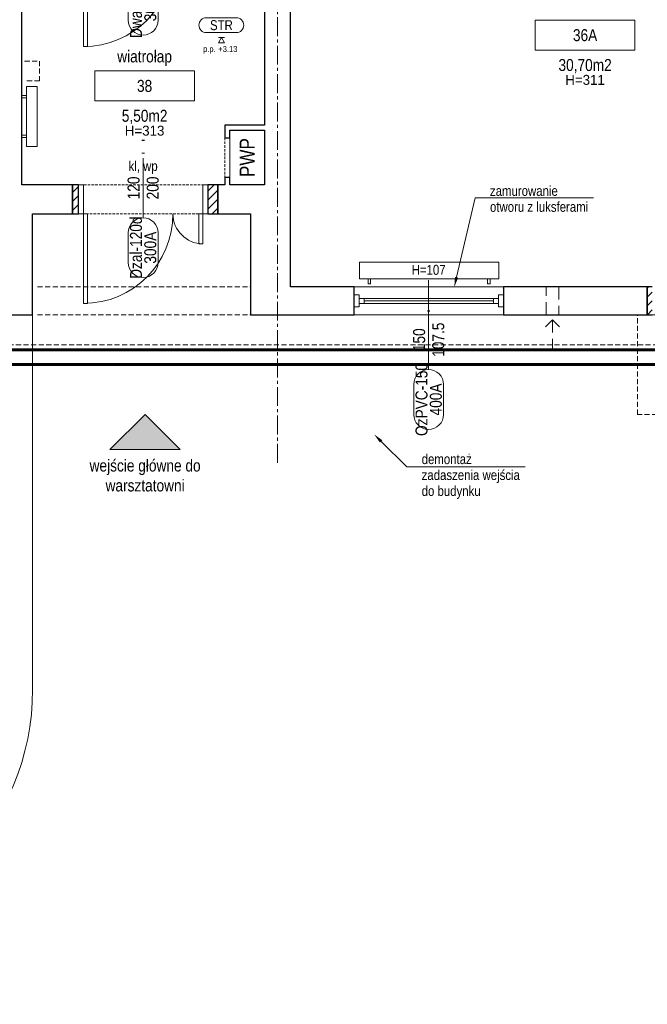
# Model space of a CAD drawing. Header units: millimetres. Extents: x -291747 to 77132, y 46721 to 203932.
# Tile 80 of 110: x 71407 to 72037, y 89997 to 90986. Entities that reach past the tile are written whole.
import ezdxf
from ezdxf import colors
from ezdxf.entities.mleader import LeaderData, LeaderLine
from ezdxf.enums import TextEntityAlignment as Align
from ezdxf.math import Vec2, Vec3

# ---------------------------------------------------------------- set-up
doc = ezdxf.new("R2010")
doc.units = ezdxf.units.MM
doc.header["$MEASUREMENT"] = 0
doc.linetypes.add('xreff_LSN_szatnie_PW_rzuty_14$0$CENTER2', pattern=[28.575, 19.05, -3.175, 3.175, -3.175])
doc.linetypes.add('xreff_LSN_szatnie_PW_rzuty_14$0$DASHED', pattern=[19.05, 12.7, -6.35])
doc.layers.get('0').update_dxf_attribs({"lineweight": 9})
for name, color, linetype, lineweight in [('FL-xref', 250, 'Continuous', 9), ('xreff_LSN_szatnie_PW_rzuty_14$0$A drzwi aluminiowe', 8, 'Continuous', 9), ('xreff_LSN_szatnie_PW_rzuty_14$0$A hatch', 8, 'Continuous', 5), ('xreff_LSN_szatnie_PW_rzuty_14$0$A hydrant', 8, 'Continuous', 13), ('xreff_LSN_szatnie_PW_rzuty_14$0$A okna zewnetrzne', 8, 'Continuous', 9), ('xreff_LSN_szatnie_PW_rzuty_14$0$A opis', 252, 'Continuous', 9), ('xreff_LSN_szatnie_PW_rzuty_14$0$A opis pom', 252, 'Continuous', 9), ('xreff_LSN_szatnie_PW_rzuty_14$0$A opis pom pow', 252, 'Continuous', 9), ('xreff_LSN_szatnie_PW_rzuty_14$0$A opis stolarka', 252, 'Continuous', 9), ('xreff_LSN_szatnie_PW_rzuty_14$0$A opis stolarka NWD typ', 252, 'Continuous', 9), ('xreff_LSN_szatnie_PW_rzuty_14$0$A opis stolarka NWD wyposażenie', 252, 'Continuous', 9), ('xreff_LSN_szatnie_PW_rzuty_14$0$A opis technologia', 8, 'Continuous', 13), ('xreff_LSN_szatnie_PW_rzuty_14$0$A sufit podwieszany opis', 8, 'Continuous', 13), ('xreff_LSN_szatnie_PW_rzuty_14$0$A widok wyżej', 252, 'xreff_LSN_szatnie_PW_rzuty_14$0$DASHED', 9), ('xreff_LSN_szatnie_PW_rzuty_14$0$A zakres', 252, 'Continuous', 9), ('xreff_LSN_szatnie_PW_rzuty_14$0$A-Wall', 252, 'Continuous', 9), ('xreff_LSN_szatnie_PW_rzuty_14$0$IS grzejniki', 8, 'Continuous', 9), ('xreff_LSN_szatnie_PW_rzuty_14$0$IS nawiewniki scienne', 8, 'xreff_LSN_szatnie_PW_rzuty_14$0$DASHED', 9), ('xreff_LSN_szatnie_PW_rzuty_14$0$S-Grid-Iden', 8, 'xreff_LSN_szatnie_PW_rzuty_14$0$CENTER2', 9)]:
    doc.layers.add(name, color=color, linetype=linetype, lineweight=lineweight)
doc.layers.add('xreff_LSN_szatnie_PW_rzuty_14$0$A opis ppoż drzwi', color=252, linetype='Continuous', lineweight=9, transparency=0.25)
doc.layers.add('xreff_LSN_szatnie_PW_rzuty_14$0$A opis ppoż okna', color=252, linetype='Continuous', lineweight=9, transparency=0.25)
doc.styles.add('xreff_LSN_szatnie_PW_rzuty_14$0$Standard', font='txt')
doc.styles.add('xreff_LSN_szatnie_PW_rzuty_14$0$STYL ASA', font='ARIALN.TTF')

# ---------------------------------------------------------------- blocks, each defined once
blk = doc.blocks.new('xreff_LSN_szatnie_PW_rzuty_14$0$wejscie')
h = blk.add_hatch(color=256)
h.dxf.hatch_style = 1
h.paths.add_polyline_path([(-35.36, -35.36), (0, 0), (35.36, -35.36)])
blk.add_lwpolyline([(-35.36, -35.36), (0, 0), (35.36, -35.36)], close=True)
blk = doc.blocks.new('xreff_LSN_szatnie_PW_rzuty_14$0$tag wn')
blk.add_lwpolyline([(-25, -7.5), (25, -7.5), (25, 7.5), (-25, 7.5)], close=True)
at = {"style": 'xreff_LSN_szatnie_PW_rzuty_14$0$STYL ASA'}
blk.add_attdef('ROOM:NO', text='', height=6, dxfattribs=at).set_placement((0, 0), align=Align.MIDDLE_CENTER)
at = {"layer": 'xreff_LSN_szatnie_PW_rzuty_14$0$A opis pom pow', "style": 'xreff_LSN_szatnie_PW_rzuty_14$0$STYL ASA'}
blk.add_attdef('ROOM:AREA', text='', height=6, dxfattribs=at).set_placement((0, -15), align=Align.MIDDLE_CENTER)
blk = doc.blocks.new('xreff_LSN_szatnie_PW_rzuty_14$0$ddtag_DOWN')
at = {"transparency": 33554687}
blk.add_lwpolyline([(0, -30), (0, 30)], dxfattribs=at)
at = {"layer": 'xreff_LSN_szatnie_PW_rzuty_14$0$A opis stolarka NWD typ', "transparency": 33554687}
blk.add_lwpolyline([(15, -75, -1), (-15, -75), (-15, -45, -1), (15, -45)], format="xyb", close=True, dxfattribs=at)
at = {"ltscale": 0.1, "transparency": 33554687, "style": 'xreff_LSN_szatnie_PW_rzuty_14$0$STYL ASA'}
blk.add_attdef('DOORS:SZEROKOŚĆ', text='', height=12, rotation=90, dxfattribs=at).set_placement((0, 0, 0), align=Align.BOTTOM_CENTER)
blk.add_attdef('DOORS:WYSOKOŚĆ', text='', height=12, rotation=90, dxfattribs=at).set_placement((3.6, 0, 0), align=Align.TOP_CENTER)
blk.add_attdef('DOORS:AKUSTYKA', text='', height=10, dxfattribs=at).set_placement((0, 49), align=Align.MIDDLE_CENTER)
at = {"layer": 'xreff_LSN_szatnie_PW_rzuty_14$0$A opis ppoż drzwi', "ltscale": 0.1, "transparency": 33554687, "style": 'xreff_LSN_szatnie_PW_rzuty_14$0$STYL ASA'}
blk.add_attdef('DOORS:PPOŻ', text='', height=10, dxfattribs=at).set_placement((0, 36), align=Align.MIDDLE_CENTER)
at = {"layer": 'xreff_LSN_szatnie_PW_rzuty_14$0$A opis stolarka NWD typ', "ltscale": 0.1, "transparency": 33554687, "style": 'xreff_LSN_szatnie_PW_rzuty_14$0$STYL ASA'}
blk.add_attdef('DOORS:PODTYP', text='', height=12, rotation=90, dxfattribs=at).set_placement((1.2, -60, 0), align=Align.TOP_CENTER)
blk.add_attdef('DOORS:TYP', text='', height=12, rotation=90, dxfattribs=at).set_placement((2.4, -60, 0), align=Align.BOTTOM_CENTER)
at = {"layer": 'xreff_LSN_szatnie_PW_rzuty_14$0$A opis stolarka NWD wyposażenie', "ltscale": 0.1, "transparency": 33554687, "style": 'xreff_LSN_szatnie_PW_rzuty_14$0$STYL ASA'}
blk.add_attdef('DOORS:WYPOSAŻENIE', text='', height=10, dxfattribs=at).set_placement((0, 22), align=Align.MIDDLE_CENTER)
blk = doc.blocks.new('xreff_LSN_szatnie_PW_rzuty_14$0$środek')
blk.add_line((0, 0), (0, -10))
blk = doc.blocks.new('xreff_LSN_szatnie_PW_rzuty_14$0$wtag_LEFT')
at = {"transparency": 33554687, "elevation": 0}
for points in [[(-30, 0), (30, 0)], [(30, 0), (60, 0)]]:
    blk.add_lwpolyline(points, dxfattribs=at)
at = {"layer": 'xreff_LSN_szatnie_PW_rzuty_14$0$A opis stolarka NWD typ', "transparency": 33554687, "elevation": 0}
blk.add_lwpolyline([(-75, 15, 1), (-75, -15), (-45, -15, 1), (-45, 15)], format="xyb", close=True, dxfattribs=at)
at = {"ltscale": 0.1, "transparency": 33554687, "style": 'xreff_LSN_szatnie_PW_rzuty_14$0$STYL ASA'}
blk.add_attdef('WINDOWS:PARAPET', text='', height=10, rotation=90, dxfattribs=at).set_placement((70.22, 0, 0), align=Align.MIDDLE_CENTER)
blk.add_attdef('WINDOWS:SZEROKOŚĆ', text='', height=12, dxfattribs=at).set_placement((0, 0), align=Align.BOTTOM_CENTER)
blk.add_attdef('WINDOWS:WYSOKOŚĆ', text='', height=12, dxfattribs=at).set_placement((0, -3.6), align=Align.TOP_CENTER)
at = {"layer": 'xreff_LSN_szatnie_PW_rzuty_14$0$A opis ppoż okna', "ltscale": 0.1, "transparency": 33554687, "style": 'xreff_LSN_szatnie_PW_rzuty_14$0$STYL ASA'}
blk.add_attdef('WINDOWS:PPOŻ', text='', height=10, rotation=90, dxfattribs=at).set_placement((30, 0, 0), align=Align.MIDDLE_CENTER)
at = {"layer": 'xreff_LSN_szatnie_PW_rzuty_14$0$A opis stolarka NWD typ', "ltscale": 0.1, "transparency": 33554687, "style": 'xreff_LSN_szatnie_PW_rzuty_14$0$STYL ASA'}
blk.add_attdef('WINDOWS:TYP', text='', height=12, dxfattribs=at).set_placement((-60, -2.4), align=Align.BOTTOM_CENTER)
blk.add_attdef('WINDOWS:PODTYP', text='', height=12, dxfattribs=at).set_placement((-60, -1.2), align=Align.TOP_CENTER)
blk = doc.blocks.new('xreff_LSN_szatnie_PW_rzuty_14$0$metka')
blk.add_lwpolyline([(-15, -7.5), (15, -7.5, 0.414214), (22.5, 0), (22.5, 0, 0.414214), (15, 7.5), (-15, 7.5, 0.414214), (-22.5, 0), (-22.5, 0, 0.414214)], format="xyb", close=True)
at = {"style": 'xreff_LSN_szatnie_PW_rzuty_14$0$STYL ASA'}
blk.add_attdef('DETAIL:NO', text='', height=10, dxfattribs=at).set_placement((0, 0), align=Align.MIDDLE_CENTER)
blk = doc.blocks.new('xreff_LSN_szatnie_PW_rzuty_14$0$Anno_Elevation_Label_8')
at = {"color": 0, "linetype": 'ByBlock'}
blk.add_line((-0.05, 0), (0.05, 0), dxfattribs=at)
blk.add_lwpolyline([(0, 0), (-0.05, -0.087), (0.05, -0.087)], close=True, dxfattribs=at)
at = {"color": 0, "linetype": 'ByBlock', "style": 'xreff_LSN_szatnie_PW_rzuty_14$0$STYL ASA'}
blk.add_attdef('PREFIX', text='', height=0.1, dxfattribs=at).set_placement((-0.097, -0.241), align=Align.RIGHT)
for tag, p in [('ELEVATION', (-0.05, -0.241)), ('SUFFIX', (-0.05, -0.381))]:
    blk.add_attdef(tag, p, '', height=0.1, dxfattribs=at)
blk = doc.blocks.new('xreff_LSN_szatnie_PW_rzuty_14')
at = {"layer": 'xreff_LSN_szatnie_PW_rzuty_14$0$A hatch', "linetype": 'Continuous', "lineweight": 5}
h = blk.add_hatch(dxfattribs=at)
h.set_pattern_fill('ANSI31', color=256, scale=2, style=0)
h.set_pattern_definition([(45, (0, 0), (-4.49012806, 4.49012806), [])])
h.paths.add_polyline_path([(71605.68, 90790.72), (71605.68, 90819.72), (71595.68, 90819.72), (71595.68, 90790.72)], flags=0)
h.paths.add_polyline_path([(71465.68, 90790.72), (71465.68, 90819.72), (71459.68, 90819.72), (71459.68, 90790.72)], flags=0)
h = blk.add_hatch(dxfattribs=at)
h.set_pattern_fill('ANSI31', color=256, scale=2, style=0)
h.set_pattern_definition([(45, (0, 0), (-4.49012806, 4.49012806), [])])
h.paths.add_polyline_path([(72037.18, 90717.22), (72037.18, 90689.22), (72042.18, 90689.22), (72042.18, 90717.22)], flags=0)
h.paths.add_polyline_path([(72192.18, 90717.22), (72192.18, 90689.22), (72197.18, 90689.22), (72197.18, 90717.22)], flags=0)
at = {"layer": 'xreff_LSN_szatnie_PW_rzuty_14$0$A hatch', "transparency": 33554495}
h = blk.add_hatch(dxfattribs=at)
h.set_pattern_fill('GRASS', color=256, scale=4)
h.set_pattern_definition([(90, (0, 0), (-71.84205, 71.84205), [19.05, -124.6341]), (45, (0, 0), (-71.84205, 71.84205), [19.05, -82.55]), (135, (0, 0), (-71.84205, -71.84205), [19.05, -82.55])])
edge = h.paths.add_edge_path()
edge.add_spline(control_points=[(73831.5, 88934.68), (73821.36, 88950.89), (73811.24, 88967.07), (73777.87, 89019.69), (73754.29, 89055.73), (73718.41, 89105.36), (73707.36, 89120.03), (73684.52, 89148.75), (73672.74, 89162.81), (73654.38, 89183.36), (73648.14, 89190.12), (73632.69, 89206.37), (73623.35, 89215.76), (73602.5, 89235.86), (73590.89, 89246.5), (73522.6, 89306.14), (73459.37, 89350), (73322.18, 89426.9), (73248.22, 89459.94), (73069.97, 89523.2), (72963.12, 89549.77), (72743.28, 89584.73), (72630.3, 89593.11), (72404.88, 89591.72), (72292.43, 89581.95), (72113.07, 89550.96), (72044.07, 89534.98), (71910.9, 89495.5), (71846.73, 89471.98), (71725.02, 89417.48), (71667.49, 89386.49), (71560.83, 89317.11), (71511.71, 89278.72), (71449.3, 89219.14), (71431.82, 89200.98), (71407.01, 89172.79), (71398.98, 89163.23), (71383.4, 89143.81), (71375.85, 89133.93), (71359.01, 89110.82), (71349.87, 89097.48), (71316.18, 89045.24), (71294.19, 89004.53), (71248.09, 88905.26), (71225.84, 88845.34), (71186.66, 88721.6), (71169.74, 88657.78), (71142.4, 88545.8), (71131.46, 88498.08), (71120.5, 88450.28)], knot_values=[0, 0, 0, 0, 57.207065, 57.207065, 187.181956, 187.181956, 242.95388, 242.95388, 298.725803, 298.725803, 326.611765, 326.611765, 366.532108, 366.532108, 413.640335, 413.640335, 636.601339, 636.601339, 859.562342, 859.562342, 1147.4948, 1147.4948, 1435.427258, 1435.427258, 1723.359715, 1723.359715, 1909.892427, 1909.892427, 2096.425139, 2096.425139, 2282.95785, 2282.95785, 2469.490562, 2469.490562, 2547.228377, 2547.228377, 2586.097284, 2586.097284, 2624.966192, 2624.966192, 2675.594063, 2675.594063, 2819.436148, 2819.436148, 3012.724073, 3012.724073, 3206.011998, 3206.011998, 3347.114496, 3347.114496, 3347.114496, 3347.114496], degree=3, periodic=0)
edge.add_line((71120.5, 88450.28), (73831.5, 88934.68))
h.paths.add_polyline_path([(69699.19, 89521.76), (65252.06, 89442.82), (65252.06, 88327.22), (70701.68, 88327.22), (70701.68, 88536.91, 0.419422)])
h.paths.add_polyline_path([(66521.59, 90689.22), (65352.68, 90689.22), (65352.68, 90659.22), (65323.18, 90659.22), (65323.18, 90689.22), (65229.94, 90689.22), (65239.64, 90142.71), (66521.59, 90165.46)])
edge = h.paths.add_edge_path()
edge.add_line((67744.6, 90689.22), (68718.74, 90689.22))
edge.add_line((68718.74, 90689.22), (68718.74, 90265.3))
edge.add_arc((68483.74, 90265.3), 235, -15.04019, 0, ccw=False)
edge.add_line((68710.69, 90204.32), (67744.6, 90187.17))
edge.add_line((67744.6, 90187.17), (67744.6, 90689.22))
edge = h.paths.add_edge_path()
edge.add_line((69340.24, 90689.22), (69815.68, 90689.22))
edge.add_line((69815.68, 90689.22), (69815.68, 90223.94))
edge.add_line((69815.68, 90223.94), (69350.6, 90215.68))
edge.add_arc((69575.24, 90284.68), 235, 180, 197.07407, ccw=False)
edge.add_line((69340.24, 90284.68), (69340.24, 90689.22))
edge = h.paths.add_edge_path()
edge.add_line((70216.68, 90539.22), (71051.68, 90539.22))
edge.add_line((71051.68, 90539.22), (71051.68, 90689.22))
edge.add_line((71051.68, 90689.22), (71234.68, 90689.22))
edge.add_line((71234.68, 90689.22), (71234.68, 90312.98))
edge.add_arc((71169.68, 90312.98), 65, 271.01694, 360, ccw=False)
edge.add_line((71170.84, 90247.99), (70216.68, 90231.09))
edge.add_line((70216.68, 90231.09), (70216.68, 90539.22))
edge = h.paths.add_edge_path()
edge.add_line((72662.68, 90689.22), (72890.68, 90689.22))
edge.add_line((72890.68, 90689.22), (72890.68, 90659.22))
edge.add_line((72890.68, 90659.22), (72903.68, 90659.22))
edge.add_line((72903.68, 90659.22), (72901.85, 90108.69))
edge.add_arc((72897.68, 90343.65), 235, 180, 271.01694, ccw=False)
edge.add_line((72662.68, 90343.65), (72662.68, 90689.22))
at = {"layer": 'xreff_LSN_szatnie_PW_rzuty_14$0$A drzwi aluminiowe', "linetype": 'Continuous', "lineweight": 9}
for points in [[(71470.68, 91048.72), (71474.68, 91048.72), (71474.68, 90958.72), (71470.68, 90958.72)], [(71470.68, 90790.72), (71474.68, 90790.72), (71474.68, 90700.72), (71470.68, 90700.72)], [(71590.68, 90760.72), (71586.68, 90760.72), (71586.68, 90790.72), (71590.68, 90790.72)]]:
    blk.add_lwpolyline(points, close=True, dxfattribs=at)
at = {"layer": 'xreff_LSN_szatnie_PW_rzuty_14$0$A drzwi aluminiowe', "linetype": 'Continuous', "lineweight": 9, "ltscale": 0.2}
for points in [[(71470.68, 90819.72), (71465.68, 90819.72), (71465.68, 90790.72), (71470.68, 90790.72)], [(71590.68, 90819.72), (71595.68, 90819.72), (71595.68, 90790.72), (71590.68, 90790.72)]]:
    blk.add_lwpolyline(points, close=True, dxfattribs=at)
at = {"layer": 'xreff_LSN_szatnie_PW_rzuty_14$0$A drzwi aluminiowe', "linetype": 'Continuous', "lineweight": 9, "ltscale": 0.2, "extrusion": (0, 0, -1)}
for centre in [(-71470.68, 91048.72), (-71470.68, 90790.72)]:
    blk.add_arc(centre, 90, 180, 270, dxfattribs=at)
at = {"layer": 'xreff_LSN_szatnie_PW_rzuty_14$0$A drzwi aluminiowe', "linetype": 'Continuous', "lineweight": 9, "ltscale": 0.2}
blk.add_arc((71590.68, 90790.72), 30, 180, 270, dxfattribs=at)
at = {"layer": 'xreff_LSN_szatnie_PW_rzuty_14$0$A hatch'}
blk.add_lwpolyline([(69325.24, 90689.22), (69325.24, 90284.68, 0.419422), (69579.68, 90034.72), (71174.12, 90063.02, 0.409025), (71419.68, 90312.98), (71419.68, 90689.22)], format="xyb", dxfattribs=at)
at = {"layer": 'xreff_LSN_szatnie_PW_rzuty_14$0$A hydrant'}
blk.add_lwpolyline([(71617.68, 90874.72), (71652.68, 90874.72), (71652.68, 90819.72), (71617.68, 90819.72)], close=True, dxfattribs=at)
at = {"layer": 'xreff_LSN_szatnie_PW_rzuty_14$0$A okna zewnetrzne', "linetype": 'Continuous', "lineweight": 9}
for p, q in [((71742.68, 90717.22), (71892.68, 90717.22)), ((71752.68, 90700.72), (71752.68, 90705.72)), ((71752.68, 90703.22), (71882.68, 90703.22)), ((71882.68, 90700.72), (71882.68, 90705.72)), ((71742.68, 90689.22), (71892.68, 90689.22))]:
    blk.add_line(p, q, dxfattribs=at)
for points in [[(71747.68, 90709.22), (71742.68, 90709.22), (71742.68, 90697.22), (71747.68, 90697.22)], [(71747.68, 90700.72), (71747.68, 90705.72), (71887.68, 90705.72), (71887.68, 90700.72)], [(71887.68, 90709.22), (71892.68, 90709.22), (71892.68, 90697.22), (71887.68, 90697.22)]]:
    blk.add_lwpolyline(points, close=True, dxfattribs=at)
at = {"layer": 'xreff_LSN_szatnie_PW_rzuty_14$0$A widok wyżej', "linetype": 'xreff_LSN_szatnie_PW_rzuty_14$0$DASHED', "lineweight": 9, "ltscale": 0.2}
for p, q in [((71612.68, 90867.22), (71612.68, 90827.22)), ((71617.68, 90827.22), (71617.68, 90867.22)), ((71595.68, 90819.72), (71465.68, 90819.72)), ((71465.68, 90790.72), (71595.68, 90790.72)), ((71892.68, 90717.22), (71742.68, 90717.22)), ((71742.68, 90689.22), (71892.68, 90689.22))]:
    blk.add_line(p, q, dxfattribs=at)
at = {"layer": 'xreff_LSN_szatnie_PW_rzuty_14$0$A widok wyżej', "ltscale": 0.4}
for points in [[(71411.68, 90944.22), (71426.68, 90944.22), (71426.68, 90924.22), (71411.68, 90924.22)], [(71424.68, 90717.22), (71638.68, 90717.22)], [(71424.68, 90689.22), (71639.68, 90689.22)], [(65352.68, 90659.22), (72855.68, 90659.22)]]:
    blk.add_lwpolyline(points, dxfattribs=at)
blk.add_lwpolyline([(72027.18, 90689.22), (72207.18, 90689.22), (72207.18, 90589.22), (72027.18, 90589.22)], close=True, dxfattribs=at)
at = {"layer": 'xreff_LSN_szatnie_PW_rzuty_14$0$A zakres', "linetype": 'xreff_LSN_szatnie_PW_rzuty_14$0$DASHED', "transparency": 33554623, "const_width": 3}
for points in [[(67446.18, 92031.22), (67446.18, 90639.22), (72869.68, 90639.22), (72869.68, 92031.22)], [(69888.68, 91499.22), (69888.68, 92016.22), (72859.68, 92016.22), (72859.68, 90654.22), (70481.68, 90654.22), (70481.68, 91280.38), (70101.18, 91280.22), (70101.18, 91499.22)]]:
    blk.add_lwpolyline(points, close=True, dxfattribs=at)
at = {"layer": 'xreff_LSN_szatnie_PW_rzuty_14$0$A-Wall', "linetype": 'Continuous', "lineweight": 25}
for p, q in [((71678.68, 90819.72), (71678.68, 91227.22)), ((71408.68, 90819.72), (71408.68, 91048.72)), ((71652.68, 91048.72), (71652.68, 90879.72)), ((71612.68, 90879.72), (71612.68, 90867.22)), ((71652.68, 90879.72), (71612.68, 90879.72)), ((71617.68, 90867.22), (71617.68, 90874.72)), ((71617.68, 90874.72), (71652.68, 90874.72)), ((71652.68, 90874.72), (71652.68, 90819.72)), ((71612.68, 90867.22), (71617.68, 90867.22)), ((71459.68, 90819.72), (71408.68, 90819.72)), ((71465.68, 90819.72), (71459.68, 90819.72)), ((71459.68, 90819.72), (71459.68, 90790.72)), ((71459.68, 90790.72), (71459.68, 90819.72)), ((71465.68, 90790.72), (71465.68, 90819.72)), ((71605.68, 90819.72), (71595.68, 90819.72)), ((71595.68, 90819.72), (71595.68, 90790.72)), ((71605.68, 90819.72), (71605.68, 90790.72)), ((71612.68, 90819.72), (71605.68, 90819.72)), ((71605.68, 90790.72), (71605.68, 90819.72)), ((71617.68, 90827.22), (71612.68, 90827.22)), ((71612.68, 90827.22), (71612.68, 90819.72)), ((71617.68, 90819.72), (71617.68, 90827.22)), ((71652.68, 90819.72), (71617.68, 90819.72)), ((71678.68, 90717.22), (71678.68, 90819.72)), ((71419.68, 90689.22), (71419.68, 90790.72)), ((71419.68, 90790.72), (71459.68, 90790.72)), ((71459.68, 90790.72), (71465.68, 90790.72)), ((71595.68, 90790.72), (71605.68, 90790.72)), ((71605.68, 90790.72), (71638.68, 90790.72)), ((71638.68, 90790.72), (71638.68, 90689.22)), ((71742.68, 90717.22), (71678.68, 90717.22)), ((71742.68, 90689.22), (71742.68, 90717.22)), ((71892.68, 90717.22), (71892.68, 90689.22)), ((72037.18, 90717.22), (71892.68, 90717.22)), ((72037.18, 90689.22), (72037.18, 90717.22)), ((72037.18, 90717.22), (72037.18, 90689.22)), ((72042.18, 90717.22), (72037.18, 90717.22)), ((71302.68, 90689.22), (71419.68, 90689.22)), ((71638.68, 90689.22), (71742.68, 90689.22)), ((71892.68, 90689.22), (72037.18, 90689.22)), ((72037.18, 90689.22), (72042.18, 90689.22))]:
    blk.add_line(p, q, dxfattribs=at)
at = {"layer": 'xreff_LSN_szatnie_PW_rzuty_14$0$IS grzejniki'}
for p, q in [((71413.68, 90918.5), (71413.68, 90858.5)), ((71424.18, 90918.5), (71413.68, 90918.5)), ((71424.18, 90858.5), (71424.18, 90918.5)), ((71413.68, 90909.75), (71408.68, 90909.75)), ((71408.68, 90909.75), (71408.68, 90907.25)), ((71408.68, 90907.25), (71413.68, 90907.25)), ((71408.68, 90867.25), (71408.68, 90869.75)), ((71408.68, 90869.75), (71413.68, 90869.75)), ((71413.68, 90867.25), (71408.68, 90867.25)), ((71413.68, 90858.5), (71424.18, 90858.5)), ((71887.95, 90742.16), (71747.95, 90742.16)), ((71747.95, 90742.16), (71747.95, 90725.56)), ((71887.95, 90725.56), (71887.95, 90742.16)), ((71747.95, 90725.56), (71887.95, 90725.56)), ((71756.7, 90725.56), (71756.7, 90720.56)), ((71756.7, 90720.56), (71759.2, 90720.56)), ((71759.2, 90720.56), (71759.2, 90725.56)), ((71876.7, 90720.56), (71876.7, 90725.56)), ((71879.2, 90720.56), (71876.7, 90720.56)), ((71879.2, 90725.56), (71879.2, 90720.56))]:
    blk.add_line(p, q, dxfattribs=at)
at = {"layer": 'xreff_LSN_szatnie_PW_rzuty_14$0$IS nawiewniki scienne'}
blk.add_lwpolyline([(71935.66, 90717.22), (71948.36, 90717.22), (71948.36, 90689.22), (71935.66, 90689.22)], close=True, dxfattribs=at)
for points in [[(71934.94, 90677.15), (71942.01, 90684.22), (71949.08, 90677.15)], [(71942.01, 90684.22), (71942.01, 90654.22)]]:
    blk.add_lwpolyline(points, dxfattribs=at)
at = {"layer": 'xreff_LSN_szatnie_PW_rzuty_14$0$S-Grid-Iden'}
blk.add_lwpolyline([(71665.68, 92131.22), (71665.68, 90539.22)], dxfattribs=at)
blk.add_blockref('xreff_LSN_szatnie_PW_rzuty_14$0$wejscie', (71532.68, 90589.22))
at = {"layer": 'xreff_LSN_szatnie_PW_rzuty_14$0$A drzwi aluminiowe', "linetype": 'Continuous', "lineweight": 9, "ltscale": 0.2, "extrusion": (0, 0, -1), "zscale": -1, "rotation": 180}
blk.add_blockref('xreff_LSN_szatnie_PW_rzuty_14$0$środek', (-71530.68, 90805.22), dxfattribs=at)
at = {"layer": 'xreff_LSN_szatnie_PW_rzuty_14$0$A opis pom', "linetype": 'Continuous', "lineweight": 9, "xscale": 2, "yscale": 2, "zscale": 2}
for p, values in [((71974.68, 90970.22), {'ROOM:NO': '36A', 'ROOM:AREA': '30,70m2'}), ((71532.18, 90919.22), {'ROOM:NO': '38', 'ROOM:AREA': '5,50m2'})]:
    blk.add_blockref('xreff_LSN_szatnie_PW_rzuty_14$0$tag wn', p, dxfattribs=at).add_auto_attribs(values)
at = {"layer": 'xreff_LSN_szatnie_PW_rzuty_14$0$A opis stolarka', "linetype": 'Continuous', "lineweight": 9}
ref = blk.add_blockref('xreff_LSN_szatnie_PW_rzuty_14$0$ddtag_DOWN', (71530.68, 91060.22, 0), dxfattribs=at)
ref.add_attrib('DOORS:AKUSTYKA', '-', dxfattribs={"layer": '0', "ltscale": 0.1, "height": 10, "style": 'xreff_LSN_szatnie_PW_rzuty_14$0$STYL ASA'}).set_placement((71530.68, 91109.22, 0), align=Align.MIDDLE_CENTER)
ref.add_attrib('DOORS:PPOŻ', '-', dxfattribs={"layer": 'xreff_LSN_szatnie_PW_rzuty_14$0$A opis ppoż drzwi', "ltscale": 0.1, "height": 10, "style": 'xreff_LSN_szatnie_PW_rzuty_14$0$STYL ASA'}).set_placement((71530.68, 91096.22, 0), align=Align.MIDDLE_CENTER)
ref.add_attrib('DOORS:WYSOKOŚĆ', '200', dxfattribs={"layer": '0', "ltscale": 0.1, "height": 12, "rotation": 90, "style": 'xreff_LSN_szatnie_PW_rzuty_14$0$STYL ASA'}).set_placement((71534.28, 91060.22), align=Align.TOP_CENTER)
ref.add_attrib('DOORS:SZEROKOŚĆ', '120', dxfattribs={"layer": '0', "ltscale": 0.1, "height": 12, "rotation": 90, "style": 'xreff_LSN_szatnie_PW_rzuty_14$0$STYL ASA'}).set_placement((71530.68, 91060.22), align=Align.BOTTOM_CENTER)
ref.add_attrib('DOORS:PODTYP', '300A', dxfattribs={"layer": 'xreff_LSN_szatnie_PW_rzuty_14$0$A opis stolarka NWD typ', "ltscale": 0.1, "height": 12, "rotation": 90, "style": 'xreff_LSN_szatnie_PW_rzuty_14$0$STYL ASA'}).set_placement((71531.88, 91000.22), align=Align.TOP_CENTER)
ref.add_attrib('DOORS:TYP', 'Dwal-120d', dxfattribs={"layer": 'xreff_LSN_szatnie_PW_rzuty_14$0$A opis stolarka NWD typ', "ltscale": 0.1, "height": 12, "rotation": 90, "style": 'xreff_LSN_szatnie_PW_rzuty_14$0$STYL ASA'}).set_placement((71533.08, 91000.22), align=Align.BOTTOM_CENTER)
ref.add_attrib('DOORS:WYPOSAŻENIE', 'kl, wp', dxfattribs={"layer": 'xreff_LSN_szatnie_PW_rzuty_14$0$A opis stolarka NWD wyposażenie', "ltscale": 0.1, "height": 10, "style": 'xreff_LSN_szatnie_PW_rzuty_14$0$STYL ASA'}).set_placement((71530.68, 91082.22, 0), align=Align.MIDDLE_CENTER)
ref = blk.add_blockref('xreff_LSN_szatnie_PW_rzuty_14$0$ddtag_DOWN', (71530.68, 90816.72, 0), dxfattribs=at)
ref.add_attrib('DOORS:AKUSTYKA', '-', dxfattribs={"layer": '0', "ltscale": 0.1, "height": 10, "style": 'xreff_LSN_szatnie_PW_rzuty_14$0$STYL ASA'}).set_placement((71530.68, 90865.72, 0), align=Align.MIDDLE_CENTER)
ref.add_attrib('DOORS:PPOŻ', '-', dxfattribs={"layer": 'xreff_LSN_szatnie_PW_rzuty_14$0$A opis ppoż drzwi', "ltscale": 0.1, "height": 10, "style": 'xreff_LSN_szatnie_PW_rzuty_14$0$STYL ASA'}).set_placement((71530.68, 90852.72, 0), align=Align.MIDDLE_CENTER)
ref.add_attrib('DOORS:WYSOKOŚĆ', '200', dxfattribs={"layer": '0', "ltscale": 0.1, "height": 12, "rotation": 90, "style": 'xreff_LSN_szatnie_PW_rzuty_14$0$STYL ASA'}).set_placement((71534.28, 90816.72), align=Align.TOP_CENTER)
ref.add_attrib('DOORS:SZEROKOŚĆ', '120', dxfattribs={"layer": '0', "ltscale": 0.1, "height": 12, "rotation": 90, "style": 'xreff_LSN_szatnie_PW_rzuty_14$0$STYL ASA'}).set_placement((71530.68, 90816.72), align=Align.BOTTOM_CENTER)
ref.add_attrib('DOORS:PODTYP', '300A', dxfattribs={"layer": 'xreff_LSN_szatnie_PW_rzuty_14$0$A opis stolarka NWD typ', "ltscale": 0.1, "height": 12, "rotation": 90, "style": 'xreff_LSN_szatnie_PW_rzuty_14$0$STYL ASA'}).set_placement((71531.88, 90756.72), align=Align.TOP_CENTER)
ref.add_attrib('DOORS:TYP', 'Dzal-120d', dxfattribs={"layer": 'xreff_LSN_szatnie_PW_rzuty_14$0$A opis stolarka NWD typ', "ltscale": 0.1, "height": 12, "rotation": 90, "style": 'xreff_LSN_szatnie_PW_rzuty_14$0$STYL ASA'}).set_placement((71533.08, 90756.72), align=Align.BOTTOM_CENTER)
ref.add_attrib('DOORS:WYPOSAŻENIE', 'kl, wp', dxfattribs={"layer": 'xreff_LSN_szatnie_PW_rzuty_14$0$A opis stolarka NWD wyposażenie', "ltscale": 0.1, "height": 10, "style": 'xreff_LSN_szatnie_PW_rzuty_14$0$STYL ASA'}).set_placement((71530.68, 90838.72, 0), align=Align.MIDDLE_CENTER)
ref = blk.add_blockref('xreff_LSN_szatnie_PW_rzuty_14$0$wtag_LEFT', (71817.52, 90664.22, -20), dxfattribs=dict(at, rotation=89.99999999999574))
ref.add_attrib('WINDOWS:TYP', 'OzPVC-150', dxfattribs={"layer": 'xreff_LSN_szatnie_PW_rzuty_14$0$A opis stolarka NWD typ', "ltscale": 0.1, "height": 12, "rotation": 90, "style": 'xreff_LSN_szatnie_PW_rzuty_14$0$STYL ASA'}).set_placement((71819.92, 90604.22, -20), align=Align.BOTTOM_CENTER)
ref.add_attrib('WINDOWS:PODTYP', '400A', dxfattribs={"layer": 'xreff_LSN_szatnie_PW_rzuty_14$0$A opis stolarka NWD typ', "ltscale": 0.1, "height": 12, "rotation": 90, "style": 'xreff_LSN_szatnie_PW_rzuty_14$0$STYL ASA'}).set_placement((71818.72, 90604.22, -20), align=Align.TOP_CENTER)
ref.add_attrib('WINDOWS:SZEROKOŚĆ', '150', dxfattribs={"layer": '0', "ltscale": 0.1, "height": 12, "rotation": 90, "style": 'xreff_LSN_szatnie_PW_rzuty_14$0$STYL ASA'}).set_placement((71817.52, 90664.22, -20), align=Align.BOTTOM_CENTER)
ref.add_attrib('WINDOWS:WYSOKOŚĆ', '107.5', dxfattribs={"layer": '0', "ltscale": 0.1, "height": 12, "rotation": 90, "style": 'xreff_LSN_szatnie_PW_rzuty_14$0$STYL ASA'}).set_placement((71821.12, 90664.22, -20), align=Align.TOP_CENTER)
ref.add_attrib('WINDOWS:PPOŻ', '-', dxfattribs={"layer": 'xreff_LSN_szatnie_PW_rzuty_14$0$A opis ppoż okna', "ltscale": 0.1, "height": 10, "style": 'xreff_LSN_szatnie_PW_rzuty_14$0$STYL ASA'}).set_placement((71817.52, 90694.22, -20), align=Align.MIDDLE_CENTER)
ref.add_attrib('WINDOWS:PARAPET', 'H=107', dxfattribs={"layer": '0', "ltscale": 0.1, "height": 10, "style": 'xreff_LSN_szatnie_PW_rzuty_14$0$STYL ASA'}).set_placement((71817.52, 90734.44, -20), align=Align.MIDDLE_CENTER)
at = {"layer": 'xreff_LSN_szatnie_PW_rzuty_14$0$A sufit podwieszany opis', "linetype": 'Continuous', "lineweight": 13}
blk.add_blockref('xreff_LSN_szatnie_PW_rzuty_14$0$metka', (71609.31, 90980.25), dxfattribs=at).add_auto_attribs({'DETAIL:NO': 'STR'})
at = {"layer": 'xreff_LSN_szatnie_PW_rzuty_14$0$A sufit podwieszany opis', "linetype": 'Continuous', "lineweight": 13, "xscale": 60, "yscale": 60, "zscale": 60}
blk.add_blockref('xreff_LSN_szatnie_PW_rzuty_14$0$Anno_Elevation_Label_8', (71609.31, 90967.75, 313), dxfattribs=at).add_auto_attribs({'PREFIX': 'p.p.', 'ELEVATION': '+3.13'})
at = {"layer": 'xreff_LSN_szatnie_PW_rzuty_14$0$A hydrant', "insert": (71635.18, 90847.22), "char_height": 15, "attachment_point": 5, "rotation": 90, "style": 'xreff_LSN_szatnie_PW_rzuty_14$0$STYL ASA'}
blk.add_mtext_dynamic_manual_height_columns('\\pxqc;PWP', width=187.6495, gutter_width=1, heights=[0], dxfattribs=at)
at = {"layer": 'xreff_LSN_szatnie_PW_rzuty_14$0$A opis', "linetype": 'Continuous', "lineweight": 9, "char_height": 10, "attachment_point": 5, "style": 'xreff_LSN_szatnie_PW_rzuty_14$0$Standard'}
for s, insert in [('\\A1;\\pxqc;H=311', (71974.68, 90925.22)), ('\\A1;\\pxqc;H=313', (71532.18, 90874.22))]:
    blk.add_mtext_dynamic_manual_height_columns(s, width=72.7481, gutter_width=1, heights=[0], dxfattribs=dict(at, insert=insert))
at = {"layer": 'xreff_LSN_szatnie_PW_rzuty_14$0$A opis technologia', "char_height": 12, "style": 'xreff_LSN_szatnie_PW_rzuty_14$0$STYL ASA'}
for s, width, insert, attachment_point in [('wiatrołap', 187.6495, (71532.18, 90939.22), 8), ('wejście główne do warsztatowni', 122.5474, (71532.68, 90543.86), 2)]:
    blk.add_mtext_dynamic_manual_height_columns(s, width=width, gutter_width=1, heights=[0], dxfattribs=dict(at, insert=insert, attachment_point=attachment_point))
at = {"layer": 'xreff_LSN_szatnie_PW_rzuty_14$0$A opis', "linetype": 'Continuous', "lineweight": 9}
ml = blk.add_multileader_mtext('Standard', dxfattribs=at)
ml.set_content('zamurowanie otworu z luksferami', color=256, style='xreff_LSN_szatnie_PW_rzuty_14$0$STYL ASA')
ml.set_leader_properties()
ml.build(insert=Vec2(0, 0))
ml.multileader.update_dxf_attribs({"text_left_attachment_type": 6, "text_right_attachment_type": 6, "dogleg_length": 3, "arrow_head_size": 10})
ctx = ml.context
ctx.base_point, ctx.char_height, ctx.arrow_head_size, ctx.landing_gap_size, ctx.plane_origin = Vec3(71869.14, 90806.77), 10, 10, 10, Vec3(71584.94, 90268.38)
ctx.left_attachment, ctx.right_attachment = 6, 6
notes = []
notes.append((ctx, [(0, (1, 1, 0), (71864.15, 90806.77), (1, 0), 4.99, [(0, [(71843.29, 90717.22)], 0, [])])]))
ctx.mtext.insert, ctx.mtext.width, ctx.mtext.line_spacing_factor, ctx.mtext.flow_direction = Vec3(71879.14, 90818.77), 103.0831, 0.96, 5
ml = blk.add_multileader_mtext('Standard', dxfattribs=at)
ml.set_content('demontaż zadaszenia wejścia do budynku', color=256, style='xreff_LSN_szatnie_PW_rzuty_14$0$STYL ASA')
ml.set_leader_properties()
ml.build(insert=Vec2(0, 0))
ml.multileader.update_dxf_attribs({"text_left_attachment_type": 6, "text_right_attachment_type": 6, "dogleg_length": 3, "arrow_head_size": 10})
ctx = ml.context
ctx.base_point, ctx.char_height, ctx.arrow_head_size, ctx.landing_gap_size, ctx.plane_origin = Vec3(71800.51, 90536.39), 10, 10, 10, Vec3(71516.31, 90043)
ctx.left_attachment, ctx.right_attachment = 6, 6
notes.append((ctx, [(0, (1, 1, 0), (71795.51, 90536.4), (1, 0), 4.99, [(0, [(71762.68, 90569.22)], 0, [])])]))
ctx.mtext.insert, ctx.mtext.width, ctx.mtext.line_spacing_factor, ctx.mtext.flow_direction = Vec3(71810.51, 90549.33), 102.7873, 0.96, 5
for ctx, leaders in notes:
    for number, flags, end, landing, length, lines in leaders:
        leader = LeaderData()
        leader.index, (leader.has_last_leader_line, leader.has_dogleg_vector, leader.attachment_direction) = number, flags
        leader.last_leader_point, leader.dogleg_vector, leader.dogleg_length = Vec3(end), Vec3(landing), length
        for number, points, colour, breaks in lines:
            line = LeaderLine()
            line.index, line.vertices, line.color, line.breaks = number, Vec3.list(points), colors.encode_raw_color(colour), breaks
            leader.lines.append(line)
        ctx.leaders.append(leader)

msp = doc.modelspace()

# ---------------------------------------------------------------- block references
at = {"layer": 'FL-xref'}
msp.add_blockref('xreff_LSN_szatnie_PW_rzuty_14', (0, 0), dxfattribs=at)

doc.saveas('drawing.dxf')
